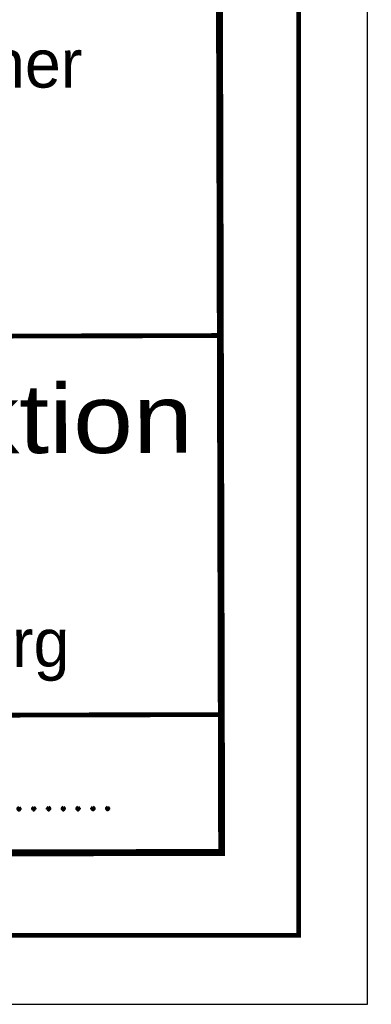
# Model space of a CAD drawing. Extents: x 0 to 1135, y 0 to 420.
# Tile 37 of 48: x 1110 to 1135, y 0 to 71. Entities that reach past the tile are written whole.
import ezdxf
from ezdxf.enums import TextEntityAlignment as Align

# ---------------------------------------------------------------- set-up
doc = ezdxf.new("R2010")
doc.units = 0
doc.header["$LTSCALE"] = 2
doc.header["$MEASUREMENT"] = 0
doc.linetypes.add('AUSGEZOGEN', pattern=[0])
for name, color, linetype in [('FBR', 8, 'CONTINUOUS'), ('LEGENDE', 7, 'AUSGEZOGEN'), ('RAHMEN', 250, 'AUSGEZOGEN')]:
    doc.layers.add(name, color=color, linetype=linetype)
doc.styles.add('ROMANS', font='romans.shx', dxfattribs={"width": 0.8})
doc.styles.add('UNIR-H', font='unir_h.shx', dxfattribs={"width": 0.8})
doc.styles.add('UNIR-O', font='unir_o.shx')

msp = doc.modelspace()

# ---------------------------------------------------------------- linework, layer by layer
at = {"layer": 'FBR'}
for points in [[(661.143, 179.109, 0.000001), (685.944, 183.769, 0.000098)], [(700.607, 186.532, -0.000002), (715, 189.244, -0.000023), (729.209, 191.92, -0.000019), (746.049, 195.09, -0.003046), (758.195, 197.3, -0.001835), (778.389, 200.77, -0.001761), (792.757, 203.133, -0.001618), (808.406, 205.598, -0.001558), (824.253, 207.991, -0.002937), (832.67, 209.185, -0.002359), (841.112, 210.291, 0.001751), (852.488, 211.768, 0.001051), (869.84, 214.119, 0.001274), (884.149, 216.126, 0.002508), (897.81, 218.148, 0.001818), (916.634, 221.1, 0.001623), (931.317, 223.506, 0.001738), (945.01, 225.844, 0.000846), (950, 226.723, 0.001812)]]:
    msp.add_lwpolyline(points, format="xyb", dxfattribs=at)
at = {"layer": 'LEGENDE'}
for points, const_width in [([(1124.417, 10.772), (1124.236, 81.272)], 0.5), ([(1057.32, 48.35), (1124.32, 48.522)], 0.35), ([(1057.391, 20.85), (1124.391, 21.022)], 0.35), ([(959.167, 10.598), (1124.667, 11.023)], 0.5)]:
    msp.add_lwpolyline(points, dxfattribs=dict(at, const_width=const_width))
at = {"layer": 'RAHMEN'}
for p, q in [((1135, 0), (1135, 420)), ((950, 0), (1135, 0))]:
    msp.add_line(p, q, dxfattribs=at)
at = {"layer": 'RAHMEN', "const_width": 0.35}
msp.add_lwpolyline([(25, 5), (1130, 5), (1130, 415), (25, 415), (25, 5)], dxfattribs=at)

# ---------------------------------------------------------------- texts
at = {"layer": 'LEGENDE'}
for s, style, p in [('Ing.-Büro Lars Kustner', 'UNIR-O', (1090.774, 66.459)), ('Dienststelle Nürnberg', 'UNIR-H', (1090.882, 24.436))]:
    msp.add_text(s, height=3.5, rotation=0.14716, dxfattribs=dict(at, style=style)).set_placement(p, align=Align.CENTER)
at = {"layer": 'LEGENDE', "style": 'UNIR-H', "width": 1.0947}
msp.add_text('Autobahndirektion', height=5, rotation=0.14716, dxfattribs=at).set_placement((1059.342, 39.855), (1122.342, 40.017), align=Align.FIT)
at = {"layer": 'LEGENDE', "style": 'ROMANS'}
msp.add_text('.....................................................', height=2.5, rotation=0.14716, dxfattribs=at).set_placement((1059.902, 13.945))

doc.saveas('drawing.dxf')
